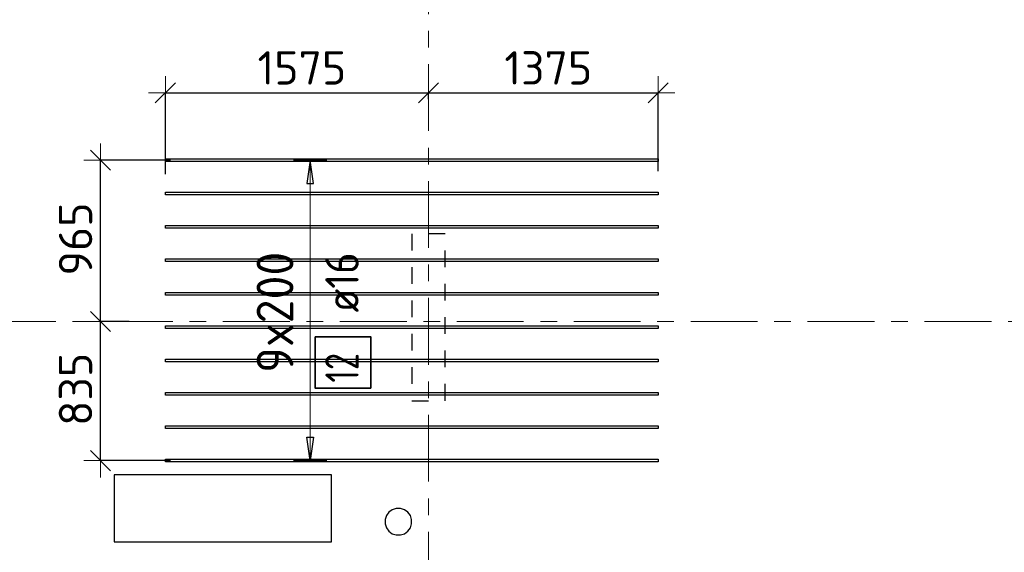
# Model space of a CAD drawing. Header units: metres. Extents: x -38 to 98, y -15 to 21.
# Tile 13 of 147: x 10.15 to 16.05, y 11.42 to 14.61. Entities that reach past the tile are written whole.
import ezdxf

# ---------------------------------------------------------------- set-up
doc = ezdxf.new("R2010")
doc.units = ezdxf.units.M
doc.header["$PDMODE"] = 65
for name, pattern in [('______11', [0.5, 0.4, -0.05, 0, -0.05]), ('______2', [0.0405, 0.03, -0.0105]), ('______5', [1.1, 0.8, -0.1, 0.1, -0.1])]:
    doc.linetypes.add(name, pattern=pattern)
for name, color, linetype, lineweight in [('XR$1$Осевая линия (1)', 7, '______5', 13), ('XR$4$Перекрытие (1)', 7, 'Continuous', 35), ('XR$4$Размерная линия (1)', 7, 'Continuous', 13)]:
    doc.layers.add(name, color=color, linetype=linetype, lineweight=lineweight)
doc.layers.add('XR$4$Арм.стержн.Доп. Арм верхн.зоны Х', color=7, linetype='Continuous', lineweight=35, true_color=0x8c8cff)
doc.layers.add('XR$6$Стена_ бетон несущ.', color=7, linetype='Continuous', lineweight=70, true_color=0xb4b496)
doc.styles.add('ISOCPEUR', font='txt')
doc.dimstyles.new('DIMSTYLE_3', dxfattribs={"dimtxt": 0.2, "dimasz": 0.2, "dimexe": 0, "dimexo": 0, "dimgap": 0.1, "dimtad": 2, "dimdec": 0, "dimlfac": 1000, "dimrnd": 5, "dimzin": 12, "dimdsep": 46, "dimtxsty": 'ISOCPEUR', "dimblk1": 'ALL_ML_STRICH', "dimblk2": 'ALL_ML_STRICH', "dimsah": 1, "dimcen": 0, "dimclrd": 7, "dimclre": 256, "dimclrt": 7, "dimadec": 0, "dimazin": 0, "dimtfac": 1, "dimtdec": 0, "dimtix": 1, "dimtmove": 2, "dimatfit": 3, "dimfxl": 0, "dimtzin": 0, "dimlwd": 0, "dimlwe": -3, "dimarcsym": 0})

# ---------------------------------------------------------------- blocks, each defined once
blk = doc.blocks.new('ALL_ML_STRICH')
at = {"color": 0, "linetype": 'ByBlock', "lineweight": -2}
for p, q in [((-0.3, -0.3), (0.3, 0.3)), ((0, -0.5), (0, 0.5)), ((-1, 0), (0.5, 0))]:
    blk.add_line(p, q, dxfattribs=at)
blk = doc.blocks.new('*D320')
at = {"layer": 'DEFPOINTS', "color": 7, "linetype": 'Continuous', "lineweight": 13, "transparency": 33554687}
for p in [(10.8282, 12.8), (10.6376, 11.9658), (11.077, 11.9658)]:
    blk.add_point(p, dxfattribs=at)
at = {"layer": 'XR$4$Размерная линия (1)', "color": 9, "linetype": 'Continuous', "lineweight": -2, "true_color": 0xc7c7c7, "transparency": 33554687}
for p, q in [((10.8082, 12.8), (10.6376, 12.8)), ((11.057, 11.9658), (10.6376, 11.9658))]:
    blk.add_line(p, q, dxfattribs=at)
at = {"layer": 'XR$4$Размерная линия (1)', "color": 7, "linetype": 'Continuous', "lineweight": -2, "transparency": 33554687}
blk.add_line((10.6376, 11.9658), (10.6376, 12.8), dxfattribs=at)
at = {"layer": 'XR$4$Размерная линия (1)', "color": 7, "linetype": 'Continuous', "lineweight": 13, "transparency": 33554687, "xscale": 0.2, "yscale": 0.2, "zscale": 0.2}
for p, rotation in [((10.6376, 12.8), 90), ((10.6376, 11.9658), 270)]:
    blk.add_blockref('ALL_ML_STRICH', p, dxfattribs=dict(at, rotation=rotation))
at = {"layer": 'XR$4$Размерная линия (1)', "color": 7, "linetype": 'Continuous', "lineweight": 13, "transparency": 33554687, "insert": (10.4876, 12.3929), "char_height": 0.2, "width": 0.6, "attachment_point": 5, "rotation": 90, "style": 'ISOCPEUR'}
blk.add_mtext('\\A1;{835}', dxfattribs=at)
blk = doc.blocks.new('*D321')
at = {"layer": 'DEFPOINTS', "color": 7, "linetype": 'Continuous', "lineweight": 13, "transparency": 33554687}
for p in [(11.077, 13.7658), (10.6376, 12.8), (10.8282, 12.8)]:
    blk.add_point(p, dxfattribs=at)
at = {"layer": 'XR$4$Размерная линия (1)', "color": 9, "linetype": 'Continuous', "lineweight": -2, "true_color": 0xc7c7c7, "transparency": 33554687}
for p, q in [((11.057, 13.7658), (10.6376, 13.7658)), ((10.8082, 12.8), (10.6376, 12.8))]:
    blk.add_line(p, q, dxfattribs=at)
at = {"layer": 'XR$4$Размерная линия (1)', "color": 7, "linetype": 'Continuous', "lineweight": -2, "transparency": 33554687}
blk.add_line((10.6376, 12.8), (10.6376, 13.7658), dxfattribs=at)
at = {"layer": 'XR$4$Размерная линия (1)', "color": 7, "linetype": 'Continuous', "lineweight": 13, "transparency": 33554687, "xscale": 0.2, "yscale": 0.2, "zscale": 0.2}
for p, rotation in [((10.6376, 13.7658), 90), ((10.6376, 12.8), 270)]:
    blk.add_blockref('ALL_ML_STRICH', p, dxfattribs=dict(at, rotation=rotation))
at = {"layer": 'XR$4$Размерная линия (1)', "color": 7, "linetype": 'Continuous', "lineweight": 13, "transparency": 33554687, "insert": (10.4876, 13.2929), "char_height": 0.2, "width": 0.6, "attachment_point": 5, "rotation": 90, "style": 'ISOCPEUR'}
blk.add_mtext('\\A1;{965}', dxfattribs=at)
blk = doc.blocks.new('*D322')
at = {"layer": 'DEFPOINTS', "color": 7, "linetype": 'Continuous', "lineweight": 13, "transparency": 33554687}
for p in [(11.0252, 14.1679), (12.6, 14.1099), (11.0252, 13.6622)]:
    blk.add_point(p, dxfattribs=at)
at = {"layer": 'XR$4$Размерная линия (1)', "color": 9, "linetype": 'Continuous', "lineweight": -2, "true_color": 0xc7c7c7, "transparency": 33554687}
for p, q in [((11.0252, 13.6822), (11.0252, 14.1679)), ((12.6, 14.1299), (12.6, 14.1679))]:
    blk.add_line(p, q, dxfattribs=at)
at = {"layer": 'XR$4$Размерная линия (1)', "color": 7, "linetype": 'Continuous', "lineweight": -2, "transparency": 33554687}
blk.add_line((11.0252, 14.1679), (12.6, 14.1679), dxfattribs=at)
at = {"layer": 'XR$4$Размерная линия (1)', "color": 7, "linetype": 'Continuous', "lineweight": 13, "transparency": 33554687, "xscale": 0.2, "yscale": 0.2, "zscale": 0.2, "rotation": 180}
blk.add_blockref('ALL_ML_STRICH', (11.0252, 14.1679), dxfattribs=at)
at = {"layer": 'XR$4$Размерная линия (1)', "color": 7, "linetype": 'Continuous', "lineweight": 13, "transparency": 33554687, "xscale": 0.2, "yscale": 0.2, "zscale": 0.2}
blk.add_blockref('ALL_ML_STRICH', (12.6, 14.1679), dxfattribs=at)
at = {"layer": 'XR$4$Размерная линия (1)', "color": 7, "linetype": 'Continuous', "lineweight": 13, "transparency": 33554687, "insert": (11.8426, 14.3179), "char_height": 0.2, "width": 0.8, "attachment_point": 5, "style": 'ISOCPEUR'}
blk.add_mtext('\\A1;{1575}', dxfattribs=at)
blk = doc.blocks.new('*D323')
at = {"layer": 'DEFPOINTS', "color": 7, "linetype": 'Continuous', "lineweight": 13, "transparency": 33554687}
for p in [(12.6, 14.1679), (12.6, 14.1099), (13.9752, 13.6788)]:
    blk.add_point(p, dxfattribs=at)
at = {"layer": 'XR$4$Размерная линия (1)', "color": 9, "linetype": 'Continuous', "lineweight": -2, "true_color": 0xc7c7c7, "transparency": 33554687}
for p, q in [((12.6, 14.1299), (12.6, 14.1679)), ((13.9752, 13.6988), (13.9752, 14.1679))]:
    blk.add_line(p, q, dxfattribs=at)
at = {"layer": 'XR$4$Размерная линия (1)', "color": 7, "linetype": 'Continuous', "lineweight": -2, "transparency": 33554687}
blk.add_line((12.6, 14.1679), (13.9752, 14.1679), dxfattribs=at)
at = {"layer": 'XR$4$Размерная линия (1)', "color": 7, "linetype": 'Continuous', "lineweight": 13, "transparency": 33554687, "xscale": 0.2, "yscale": 0.2, "zscale": 0.2, "rotation": 180}
blk.add_blockref('ALL_ML_STRICH', (12.6, 14.1679), dxfattribs=at)
at = {"layer": 'XR$4$Размерная линия (1)', "color": 7, "linetype": 'Continuous', "lineweight": 13, "transparency": 33554687, "xscale": 0.2, "yscale": 0.2, "zscale": 0.2}
blk.add_blockref('ALL_ML_STRICH', (13.9752, 14.1679), dxfattribs=at)
at = {"layer": 'XR$4$Размерная линия (1)', "color": 7, "linetype": 'Continuous', "lineweight": 13, "transparency": 33554687, "insert": (13.3176, 14.3179), "char_height": 0.2, "width": 0.8, "attachment_point": 5, "style": 'ISOCPEUR'}
blk.add_mtext('\\A1;{1375}', dxfattribs=at)

msp = doc.modelspace()

# ---------------------------------------------------------------- linework, layer by layer
at = {"layer": 'XR$1$Осевая линия (1)', "color": 253, "linetype": '______11', "lineweight": 13, "true_color": 0xa0a0a0, "transparency": 33554687}
for p, q in [((12.6, 8.34), (12.6, 19.78)), ((-2.63, 12.8), (62.6, 12.8))]:
    msp.add_line(p, q, dxfattribs=at)
at = {"layer": 'XR$4$Арм.стержн.Доп. Арм верхн.зоны Х', "color": 253, "linetype": 'Continuous', "lineweight": -3, "true_color": 0xa0a0a0, "transparency": 33554687}
for p, q in [((11.8917, 13.7658), (11.7917, 13.7658)), ((11.8917, 13.7658), (11.9917, 13.7658)), ((11.8917, 11.9658), (11.7917, 11.9658)), ((11.8917, 11.9658), (11.9917, 11.9658))]:
    msp.add_line(p, q, dxfattribs=at)
at = {"layer": 'XR$4$Арм.стержн.Доп. Арм верхн.зоны Х', "color": 7, "linetype": 'Continuous', "lineweight": 25, "transparency": 33554687}
for p, q in [((11.8917, 13.7658), (11.8717, 13.6258)), ((11.9117, 13.6258), (11.8917, 13.7658)), ((11.8717, 13.6258), (11.9117, 13.6258)), ((11.8917, 11.9658), (11.8717, 12.1058)), ((11.8717, 12.1058), (11.9117, 12.1058)), ((11.9117, 12.1058), (11.8917, 11.9658))]:
    msp.add_line(p, q, dxfattribs=at)
at = {"layer": 'XR$4$Арм.стержн.Доп. Арм верхн.зоны Х', "color": 7, "linetype": 'Continuous', "lineweight": 13, "transparency": 33554687}
for p, q in [((11.8917, 13.7658), (11.8917, 13.7658)), ((11.8917, 11.9658), (11.8917, 13.7658)), ((11.8917, 11.9658), (11.8917, 11.9658))]:
    msp.add_line(p, q, dxfattribs=at)
at = {"layer": 'XR$4$Арм.стержн.Доп. Арм верхн.зоны Х', "color": 7, "linetype": 'Continuous', "lineweight": 25, "transparency": 33554687}
for points in [[(13.9752, 13.7578), (11.0252, 13.7578), (11.0252, 13.7738), (13.9752, 13.7738), (13.9752, 13.7578)], [(13.9752, 13.5578), (11.0252, 13.5578), (11.0252, 13.5738), (13.9752, 13.5738), (13.9752, 13.5578)], [(13.9752, 13.3578), (11.0252, 13.3578), (11.0252, 13.3738), (13.9752, 13.3738), (13.9752, 13.3578)], [(13.9752, 13.1578), (11.0252, 13.1578), (11.0252, 13.1738), (13.9752, 13.1738), (13.9752, 13.1578)], [(13.9752, 12.9578), (11.0252, 12.9578), (11.0252, 12.9738), (13.9752, 12.9738), (13.9752, 12.9578)], [(13.9752, 12.7578), (11.0252, 12.7578), (11.0252, 12.7738), (13.9752, 12.7738), (13.9752, 12.7578)], [(13.9752, 12.5578), (11.0252, 12.5578), (11.0252, 12.5738), (13.9752, 12.5738), (13.9752, 12.5578)], [(13.9752, 12.3578), (11.0252, 12.3578), (11.0252, 12.3738), (13.9752, 12.3738), (13.9752, 12.3578)], [(13.9752, 12.1578), (11.0252, 12.1578), (11.0252, 12.1738), (13.9752, 12.1738), (13.9752, 12.1578)], [(13.9752, 11.9578), (11.0252, 11.9578), (11.0252, 11.9738), (13.9752, 11.9738), (13.9752, 11.9578)]]:
    msp.add_lwpolyline(points, dxfattribs=at)
at = {"layer": 'XR$4$Арм.стержн.Доп. Арм верхн.зоны Х', "color": 7, "linetype": 'Continuous', "lineweight": 35, "transparency": 33554687}
msp.add_lwpolyline([(12.2559, 12.3998), (12.2559, 12.7065), (11.9226, 12.7065), (11.9226, 12.3998), (12.2559, 12.3998)], dxfattribs=at)
at = {"layer": 'XR$4$Перекрытие (1)', "color": 7, "linetype": 'Continuous', "lineweight": 25, "transparency": 33554687}
for p, q in [((12.0194, 11.8802), (10.7194, 11.88)), ((10.7194, 11.88), (10.7194, 11.48)), ((12.0194, 11.4802), (12.0194, 11.8802)), ((12.3834, 11.6721), (12.363, 11.6573)), ((12.4074, 11.6799), (12.3834, 11.6721)), ((12.4326, 11.6799), (12.4074, 11.6799)), ((12.4566, 11.6721), (12.4326, 11.6799)), ((12.477, 11.6573), (12.4566, 11.6721)), ((12.3481, 11.6369), (12.3403, 11.6129)), ((12.3403, 11.6129), (12.3403, 11.5876)), ((12.363, 11.6573), (12.3481, 11.6369)), ((12.4919, 11.6369), (12.477, 11.6573)), ((12.4997, 11.6129), (12.4919, 11.6369)), ((12.4997, 11.5876), (12.4997, 11.6129)), ((12.3403, 11.5876), (12.3481, 11.5636)), ((12.3481, 11.5636), (12.363, 11.5432)), ((12.477, 11.5432), (12.4919, 11.5636)), ((12.4919, 11.5636), (12.4997, 11.5876)), ((12.363, 11.5432), (12.3834, 11.5284)), ((12.3834, 11.5284), (12.4074, 11.5206)), ((12.4074, 11.5206), (12.4326, 11.5206)), ((12.4326, 11.5206), (12.4566, 11.5284)), ((12.4566, 11.5284), (12.477, 11.5432)), ((10.7194, 11.48), (12.0194, 11.4802))]:
    msp.add_line(p, q, dxfattribs=at)
at = {"layer": 'XR$6$Стена_ бетон несущ.', "color": 253, "linetype": '______2', "lineweight": -3, "true_color": 0xa0a0a0, "transparency": 33554687}
for p, q in [((12.5, 13.325), (12.4998, 13.325)), ((12.4998, 13.325), (12.4998, 12.325)), ((12.6998, 13.325), (12.5, 13.325)), ((12.6998, 12.325), (12.6998, 13.325)), ((12.4998, 12.325), (12.5, 12.325)), ((12.5, 12.325), (12.6998, 12.325))]:
    msp.add_line(p, q, dxfattribs=at)

# ---------------------------------------------------------------- texts
at = {"layer": 'XR$4$Арм.стержн.Доп. Арм верхн.зоны Х', "color": 7, "linetype": 'Continuous', "lineweight": 13, "transparency": 33554687, "insert": (11.7917, 12.4918), "char_height": 0.22, "width": 0.873359, "attachment_point": 7, "rotation": 90, "style": 'ISOCPEUR'}
msp.add_mtext('\\W0.95;9x200', dxfattribs=at)
at = {"layer": 'XR$4$Арм.стержн.Доп. Арм верхн.зоны Х', "color": 7, "linetype": 'Continuous', "lineweight": 25, "transparency": 33554687, "char_height": 0.2, "attachment_point": 7, "rotation": 90, "style": 'ISOCPEUR'}
for s, insert, width in [('\\W0.89; ø16 ', (12.1826, 12.7398), 0.749105), ('\\W0.75;12', (12.1826, 12.4332), 0.314854)]:
    msp.add_mtext(s, dxfattribs=dict(at, insert=insert, width=width))

# ---------------------------------------------------------------- dimensions: what is measured, and where the dimension line sits
at = {"layer": 'XR$4$Размерная линия (1)', "color": 7, "linetype": 'Continuous', "lineweight": 13, "transparency": 33554687}
for base, p1, p2, picture, middle in [((12.6, 14.1679), (11.0252, 13.6822), (12.6, 14.1299), '*D322', (11.8426, 14.3179)), ((13.9752, 14.1679), (12.6, 14.1299), (13.9752, 13.6988), '*D323', (13.3176, 14.3179))]:
    dim = msp.add_linear_dim(base=base, p1=p1, p2=p2, dimstyle='DIMSTYLE_3', override={"dimpost": '<>', "dimclrd": 7, "dimclre": 9, "dimclrt": 7, "dimlwd": 0, "dimlwe": 65533}, dxfattribs=at)
    dim.commit()
    dim.dimension.update_dxf_attribs({"geometry": picture, "text_midpoint": middle, "dimtype": 160})
for base, p1, p2, picture, middle in [((10.6376, 13.7658), (10.8082, 12.8), (11.057, 13.7658), '*D321', (10.4876, 13.2929)), ((10.6376, 12.8), (11.057, 11.9658), (10.8082, 12.8), '*D320', (10.4876, 12.3929))]:
    dim = msp.add_linear_dim(base=base, p1=p1, p2=p2, angle=90, dimstyle='DIMSTYLE_3', override={"dimpost": '<>', "dimclrd": 7, "dimclre": 9, "dimclrt": 7, "dimlwd": 0, "dimlwe": 65533}, dxfattribs=at)
    dim.commit()
    dim.dimension.update_dxf_attribs({"geometry": picture, "text_midpoint": middle, "dimtype": 160})

doc.saveas('drawing.dxf')
